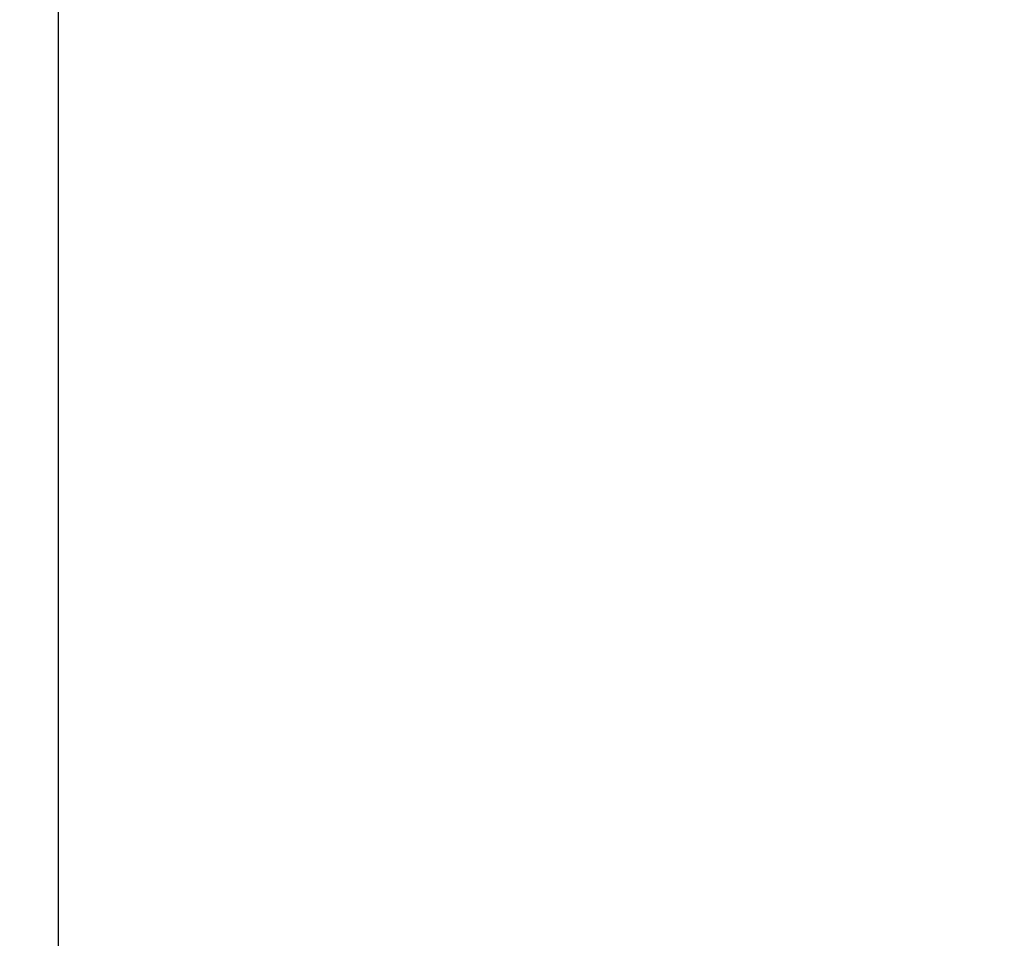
# Model space of a CAD drawing. Header units: millimetres. Extents: x -453 to 576, y -2105 to -925.
# Tile 234 of 256: x -453.043212 to -453.042177, y -1545.47104 to -1545.470074. Entities that reach past the tile are written whole.
import ezdxf

# ---------------------------------------------------------------- set-up
doc = ezdxf.new("R2010")
doc.units = ezdxf.units.MM
doc.layers.add('1', color=7, linetype='Continuous')
doc.layers.add('3', color=7, linetype='Continuous')

# ---------------------------------------------------------------- blocks, each defined once
blk = doc.blocks.new('Bloque 17')
at = {"layer": '3', "color": 253, "true_color": 0x98aaaf}
blk.add_open_spline([(659.7917282, 31.1274016, -147.952123), (659.7917256, 25.3267005, -146.0004158), (659.7917204, 13.8850315, -142.3383879), (659.7917129, -2.7175073, -137.6735202), (659.7917062, -17.6305242, -134.1827885), (659.791702, -26.9163302, -132.5607642), (659.7917001, -31.0649528, -131.9792805)], degree=3, knots=[0.646231, 0.646231, 0.646231, 0.646231, 19.04782, 36.759813, 52.484065, 65.075784, 65.075784, 65.075784, 65.075784], dxfattribs=at)
blk.add_rational_spline([(658.9042455, 30.6822648, -149.8438871), (659.4600793, 30.687375, -149.8286121), (659.8781353, 30.8128143, -149.4536765), (659.8752677, 31.0009425, -148.8913656)], [1.27394588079, 0.986755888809, 0.925371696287, 1.08979330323], degree=3, dxfattribs=at)
blk = doc.blocks.new('ADMI22F8DEB74KCX_32_1_1_1_1_1_1')
at = {"layer": '3', "color": 253, "true_color": 0x98aaaf}
blk.add_blockref('Bloque 17', (0, 0), dxfattribs=at)

msp = doc.modelspace()

# ---------------------------------------------------------------- block references
at = {"layer": '1', "rotation": 180}
msp.add_blockref('ADMI22F8DEB74KCX_32_1_1_1_1_1_1', (206.748557, -1514.4700597, 232.8463097), dxfattribs=at)

doc.saveas('drawing.dxf')
